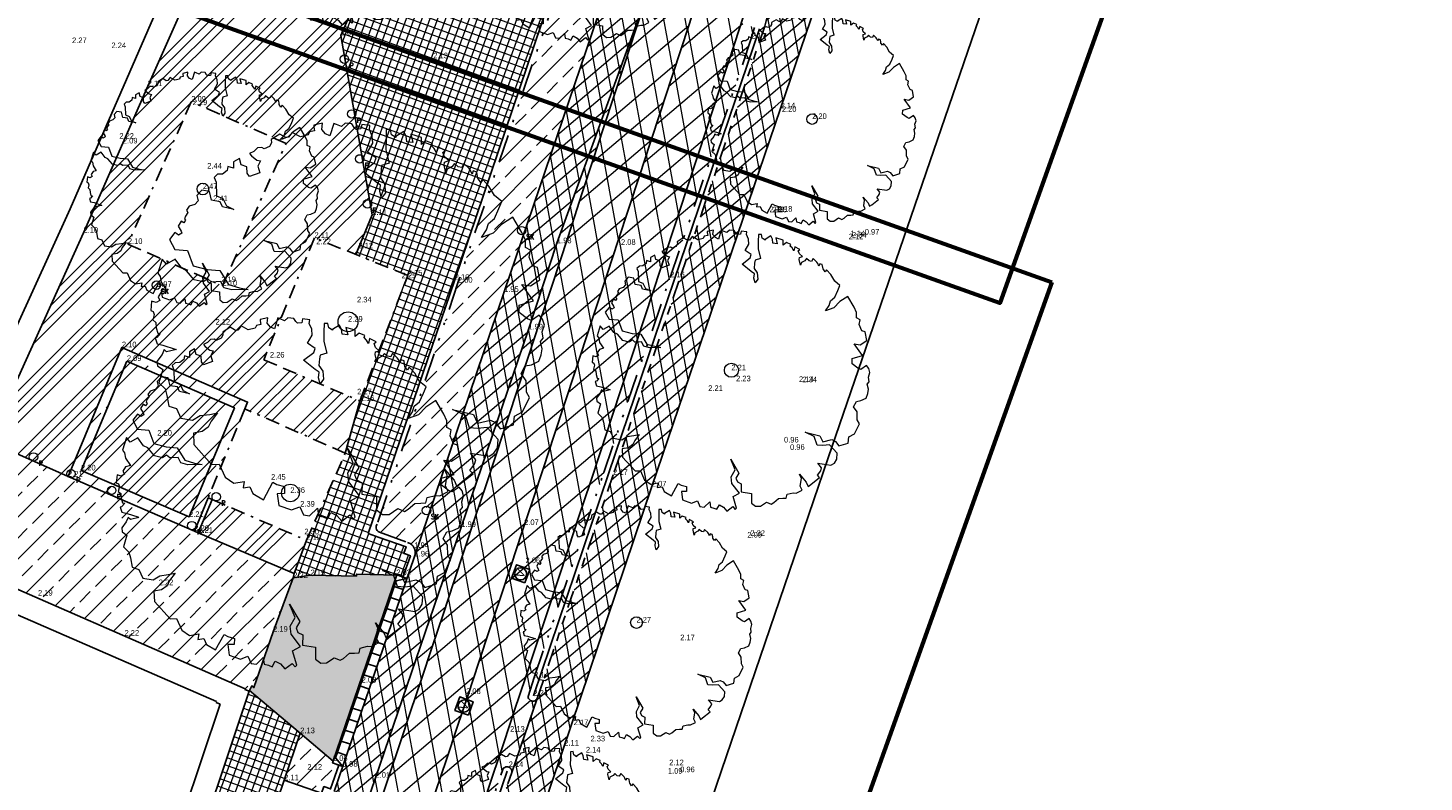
# Model space of a CAD drawing. Header units: metres. Extents: x 136326 to 137932, y 453212 to 454725.
# Tile 73 of 92: x 136716 to 136776, y 454277 to 454309. Entities that reach past the tile are written whole.
import ezdxf
from ezdxf.enums import TextEntityAlignment as Align

# ---------------------------------------------------------------- set-up
doc = ezdxf.new("R2010")
doc.units = ezdxf.units.M
for name, pattern in [('BORDER__G2', [2.1, 0.6, -0.3, 0.6, -0.3, 0, -0.3]), ('DIVIDE__G5', [3.75, 1.5, -0.75, 0, -0.75, 0, -0.75]), ('PHANTOM__G5', [5.25, 1.5, -0.75, 0.75, -0.75, 0.75, -0.75])]:
    doc.linetypes.add(name, pattern=pattern)
for name, color, linetype, lineweight in [('-DR-alg-bladkaders viewports', 7, 'Continuous', 60), ('-DR-bs-boom', 253, 'Continuous', 13), ('-DR-v-inr-wegbebakening-diamantkoppaal beton', 252, 'Continuous', 0), ('-DR-v-vh-arc-asfalt opbreken', 252, 'Continuous', 9), ('-DR-v-vh-arc-bss grijs keiformaat', 252, 'Continuous', 9), ('-DR-v-vh-arc-dubbelklinkers', 254, 'Continuous', 9), ('-DR-v-vh-arc-kinderkopjes 100x100 mm', 252, 'Continuous', 9), ('-DR-v-vh-arc-sbs df bruinrood', 252, 'Continuous', 9), ('-DR-v-vh-arc-tegels', 252, 'Continuous', 9)]:
    doc.layers.add(name, color=color, linetype=linetype, lineweight=lineweight)
doc.layers.add('-DR-alg-hulplijnen', color=210, linetype='Continuous', plot=False)
doc.layers.add('-DR-alg-hulplijnen hartlijn asfalt nieuwe fietsstraat', color=7, linetype='Continuous', true_color=0xad72b6, plot=False)
doc.layers.add('-DR-alg-hulplijnen kantverharding asfalt nieuwe fietsstraat', color=7, linetype='Continuous', true_color=0xff9429, plot=False)
for name, color, linetype in [('-DR-alg-projectgrens 1-200', 3, 'PROJECTGRENS_1-200'), ('-DR-bs-txt-hoogtemaat', 253, 'Continuous'), ('-DR-nw-vh-scheiding erfgrens en bebouwing', 3, 'Continuous'), ('-DR-nw-vh-scheiding verhardingen', 1, 'Continuous'), ('-DR-v-rio-putafdekking', 1, 'Continuous'), ('-DR-v-vh-band 18-20x25', 5, 'DIVIDE__G5'), ('-DR-v-vh-band 20x20', 5, 'BORDER__G2'), ('-DR-v-vh-band achterkant band', 1, 'Continuous'), ('-DR-v-vh-band inritband 450x150x500mm', 2, 'Continuous'), ('-DR-v-vh-band RWS', 5, 'PHANTOM__G5'), ('-DR-v-vh-kantverharding', 4, 'Continuous'), ('-DR-v-vh-kantverharding asfalt fietspad', 2, 'Continuous')]:
    doc.layers.add(name, color=color, linetype=linetype)
doc.layers.add('-DR-v-vh-arc-asfalt fietspad', color=7, linetype='Continuous', lineweight=9, true_color=0xdfbfc7)
doc.layers.add('B-ME-IE-MEUBILAIR_STRAATKOLK-S', color=1, linetype='Continuous', lineweight=0, true_color=0xff0000)
doc.styles.add('18_100', font='romans', dxfattribs={"width": 0.8, "height": 0.18})
doc.styles.add('18_200', font='romans', dxfattribs={"width": 0.8, "height": 0.36})
doc.styles.add('Drong', font='txt', dxfattribs={"height": 1.8})
doc.linetypes.add('PROJECTGRENS_1-200', pattern='A,0.32,-0.13,[133,ltypeshp.shx,S=0.13,R=0,X=-0.13,Y=0],-0.13,1.27', length=1.85)
pattern_1 = [(220.33562535, (0, 0), (0.3301045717, -0.388755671), []), (280.33562535, (0, 0), (0.5017245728, 0.0915011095), [])]
pattern_2 = [(220.33562535, (0, 0), (0.5825374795, -0.6860394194), []), (280.33562535, (0, 0), (0.885396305, 0.1614725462), [])]
pattern_3 = [(220.33563, (136419.718, 453326.2367), (0.5825375, -0.6860394), []), (280.33563, (136419.718, 453326.2367), (0.8853963, 0.16147255), [])]

# ---------------------------------------------------------------- blocks, each defined once
blk = doc.blocks.new('*U52')
for points in [[(2.75, 8.043), (2.316, 8.191), (2.154, 7.718), (2.588, 7.57)], [(2.75, 8.043), (2.282, 7.939), (2.202, 7.702)], [(2.427, 7.097), (1.992, 7.245), (1.831, 6.772), (2.265, 6.624)], [(2.04, 7.229), (1.878, 6.756)], [(2.588, 7.57), (2.154, 7.718), (1.992, 7.245), (2.427, 7.097)], [(2.202, 7.702), (2.04, 7.229)], [(2.265, 6.624), (1.831, 6.772), (1.669, 6.299), (2.103, 6.15)], [(1.878, 6.756), (1.716, 6.283)], [(2.103, 6.15), (1.669, 6.299), (1.507, 5.826), (1.941, 5.677)], [(1.716, 6.283), (1.554, 5.81)], [(1.941, 5.677), (1.507, 5.826), (1.345, 5.353), (1.779, 5.204)], [(1.554, 5.81), (1.393, 5.336)], [(1.618, 4.731), (1.184, 4.879), (1.022, 4.406), (1.456, 4.258)], [(1.231, 4.863), (1.069, 4.39)], [(1.779, 5.204), (1.345, 5.353), (1.184, 4.879), (1.618, 4.731)], [(1.393, 5.336), (1.231, 4.863)], [(1.456, 4.258), (1.022, 4.406), (0.86, 3.933), (1.294, 3.785)], [(1.069, 4.39), (0.907, 3.917)], [(1.294, 3.785), (0.86, 3.933), (0.698, 3.46), (1.132, 3.312)], [(0.907, 3.917), (0.746, 3.444)], [(0.971, 2.839), (0.537, 2.987), (0.375, 2.514), (0.809, 2.366)], [(1.132, 3.312), (0.698, 3.46), (0.537, 2.987), (0.971, 2.839)], [(0.746, 3.444), (0.584, 2.971)], [(0.809, 2.366), (0.375, 2.514), (0.213, 2.041), (0.647, 1.892)], [(0.422, 2.498), (0.26, 2.025)], [(0.584, 2.971), (0.422, 2.498)], [(0.647, 1.892), (0.213, 2.041), (0.051, 1.568), (0.485, 1.419)], [(0.26, 2.025), (0.099, 1.552)], [(0.485, 1.419), (0.051, 1.568), (-0.11, 1.095), (0.324, 0.946)], [(0.099, 1.552), (-0.063, 1.078)], [(0.162, 0.473), (-0.272, 0.622), (-0.434, 0.148), (0, 0)], [(0, 0), (-0.306, 0.369), (-0.225, 0.605)], [(0.324, 0.946), (-0.11, 1.095), (-0.272, 0.622), (0.162, 0.473)], [(-0.063, 1.078), (-0.225, 0.605)]]:
    blk.add_lwpolyline(points)
blk = doc.blocks.new('STRAATKOLK')
blk.add_ellipse((0, 0), major_axis=(-0.127, 0.127), ratio=1, start_param=3.926991, end_param=10.210176)
at = {"style": '18_100', "width": 0.8}
blk.add_text('SK', height=0.216, dxfattribs=at).set_placement((0.193, -0.375))
at = {"style": '18_200', "width": 0.8}
blk.add_attdef('HOOGTE', (0.29, 0.211), '', height=0.25, dxfattribs=at)
blk = doc.blocks.new('PAAL')
blk.add_ellipse((0, 0), major_axis=(-0.181, 0), ratio=1, start_param=3.926991, end_param=10.210176)
at = {"style": '18_200', "width": 0.8}
blk.add_text('P', height=0.218, dxfattribs=at).set_placement((0.219, -0.382))
blk.add_attdef('HOOGTE', (0.236, 0.203), '', height=0.25, dxfattribs=at)
blk = doc.blocks.new('Boom bestaand 1')
blk.add_lwpolyline([(-0.0612, 0.3923), (-0.0736, 0.4117), (-0.087, 0.4225), (-0.0926, 0.4415), (-0.1106, 0.4615), (-0.1242, 0.4751), (-0.1453, 0.464), (-0.1728, 0.4611), (-0.1945, 0.4533), (-0.1892, 0.4456), (-0.2017, 0.4432), (-0.2068, 0.4444), (-0.2172, 0.4471), (-0.2235, 0.4396), (-0.2169, 0.4339), (-0.2271, 0.4339), (-0.2331, 0.433), (-0.2499, 0.4257), (-0.2427, 0.4167), (-0.2476, 0.4092), (-0.2589, 0.4043), (-0.2544, 0.3953), (-0.2533, 0.3814), (-0.2458, 0.3746), (-0.266, 0.3788), (-0.2728, 0.3822), (-0.2717, 0.3934), (-0.2848, 0.3874), (-0.2965, 0.3882), (-0.2987, 0.3953), (-0.3145, 0.3822), (-0.3029, 0.3735), (-0.3141, 0.372), (-0.3232, 0.3686), (-0.3277, 0.3731), (-0.3404, 0.3607), (-0.3359, 0.3465), (-0.3526, 0.3537), (-0.3703, 0.3325), (-0.3491, 0.329), (-0.3569, 0.3156), (-0.371, 0.3198), (-0.3837, 0.3191), (-0.3802, 0.2951), (-0.3781, 0.2944), (-0.3887, 0.2873), (-0.4014, 0.2902), (-0.4056, 0.2803), (-0.3837, 0.2704), (-0.359, 0.2591), (-0.3251, 0.2535), (-0.3272, 0.2337), (-0.318, 0.228), (-0.3011, 0.2189), (-0.282, 0.2224), (-0.2608, 0.2153), (-0.2523, 0.2012), (-0.27, 0.204), (-0.2834, 0.2118), (-0.2947, 0.2047), (-0.3322, 0.185), (-0.3413, 0.2203), (-0.3505, 0.2287), (-0.3724, 0.2146), (-0.388, 0.2358), (-0.4042, 0.2415), (-0.4226, 0.2415), (-0.4315, 0.2467), (-0.4416, 0.2292), (-0.4325, 0.2224), (-0.436, 0.2111), (-0.4423, 0.2083), (-0.453, 0.2067), (-0.4613, 0.1921), (-0.4572, 0.18), (-0.4671, 0.1702), (-0.4727, 0.1652), (-0.4473, 0.144), (-0.4565, 0.1356), (-0.4706, 0.132), (-0.484, 0.1398), (-0.4883, 0.1172), (-0.4847, 0.1158), (-0.4748, 0.1137), (-0.477, 0.101), (-0.4713, 0.0946), (-0.4748, 0.0748), (-0.4932, 0.0607), (-0.4854, 0.0473), (-0.4875, 0.0402), (-0.5017, 0.0304), (-0.4974, 0.0049), (-0.4897, 0.0021), (-0.4832, -0.006), (-0.4832, -0.0211), (-0.4886, -0.0247), (-0.4921, -0.0353), (-0.4877, -0.0469), (-0.4868, -0.0593), (-0.4797, -0.0567), (-0.4646, -0.0487), (-0.4592, -0.0416), (-0.4495, -0.0531), (-0.4326, -0.0549), (-0.4342, -0.0824), (-0.4439, -0.0844), (-0.4591, -0.0789), (-0.4694, -0.0898), (-0.4853, -0.0874), (-0.4835, -0.1044), (-0.469, -0.1108), (-0.4787, -0.1222), (-0.4698, -0.128), (-0.4666, -0.142), (-0.4712, -0.1535), (-0.4673, -0.1649), (-0.4544, -0.1649), (-0.422, -0.1781), (-0.41, -0.1658), (-0.3893, -0.1644), (-0.3736, -0.1512), (-0.391, -0.1753), (-0.4052, -0.1753), (-0.417, -0.1934), (-0.4393, -0.1893), (-0.4502, -0.206), (-0.443, -0.2225), (-0.4293, -0.2254), (-0.424, -0.2366), (-0.4254, -0.251), (-0.4188, -0.2613), (-0.4123, -0.2603), (-0.4066, -0.2696), (-0.4013, -0.2747), (-0.3966, -0.2735), (-0.3925, -0.2806), (-0.3993, -0.2847), (-0.3905, -0.2962), (-0.3764, -0.2947), (-0.3703, -0.2952), (-0.369, -0.3047), (-0.3739, -0.3072), (-0.379, -0.3111), (-0.3686, -0.3301), (-0.3402, -0.3274), (-0.325, -0.2991), (-0.284, -0.3012), (-0.2611, -0.2728), (-0.2463, -0.245), (-0.2054, -0.239), (-0.1868, -0.2166), (-0.1743, -0.1981), (-0.1896, -0.2363), (-0.2027, -0.2526), (-0.2201, -0.2532), (-0.2283, -0.2756), (-0.2392, -0.281), (-0.237, -0.2947), (-0.2507, -0.3132), (-0.2791, -0.3219), (-0.2898, -0.3304), (-0.3173, -0.3368), (-0.3146, -0.3612), (-0.3304, -0.3661), (-0.3025, -0.3907), (-0.2927, -0.3885), (-0.278, -0.3918), (-0.2529, -0.3874), (-0.2548, -0.4016), (-0.2471, -0.4137), (-0.2373, -0.413), (-0.2359, -0.4235), (-0.244, -0.4329), (-0.2234, -0.4441), (-0.2184, -0.4397), (-0.2103, -0.44), (-0.1991, -0.4488), (-0.19, -0.4441), (-0.1778, -0.4485), (-0.164, -0.4505), (-0.1606, -0.4451), (-0.1549, -0.4573), (-0.1555, -0.4613), (-0.14, -0.4627), (-0.1312, -0.4505), (-0.1096, -0.4259), (-0.1073, -0.4238), (-0.1116, -0.4488), (-0.1194, -0.4525), (-0.1103, -0.462), (-0.0992, -0.4807), (-0.089, -0.4841), (-0.0747, -0.4752), (-0.0482, -0.4977), (-0.0278, -0.4895), (-0.0108, -0.4916), (0.0157, -0.4977), (0.0286, -0.4827), (0.0558, -0.482), (0.072, -0.457), (0.069, -0.4349), (0.0757, -0.4119), (0.0796, -0.3924), (0.0927, -0.4156), (0.1039, -0.4278), (0.1075, -0.4466), (0.1025, -0.468), (0.1299, -0.4785), (0.1933, -0.4575), (0.2001, -0.44), (0.2363, -0.4392), (0.2587, -0.4253), (0.2652, -0.3991), (0.2784, -0.4081), (0.2832, -0.3913), (0.3018, -0.3913), (0.3264, -0.3733), (0.2952, -0.3338), (0.3048, -0.3266), (0.3174, -0.3112), (0.333, -0.3182), (0.3264, -0.335), (0.3552, -0.3436), (0.3781, -0.3189), (0.3793, -0.296), (0.4017, -0.296), (0.4096, -0.2826), (0.4002, -0.2572), (0.4186, -0.2622), (0.4261, -0.2522), (0.4345, -0.2443), (0.4231, -0.2298), (0.4365, -0.2194), (0.4544, -0.2139), (0.448, -0.1886), (0.4609, -0.1841), (0.4584, -0.1786), (0.4161, -0.1731), (0.4136, -0.1478), (0.3708, -0.1582), (0.3489, -0.1512), (0.3315, -0.1289), (0.2902, -0.1279), (0.3474, -0.1209), (0.3593, -0.1378), (0.3737, -0.1384), (0.3856, -0.1284), (0.4119, -0.1403), (0.4319, -0.109), (0.4632, -0.1221), (0.4795, -0.1133), (0.4858, -0.0977), (0.4808, -0.0718), (0.4943, -0.0594), (0.4931, -0.0482), (0.4862, -0.0269), (0.4918, -0.0131), (0.4962, -0.0015), (0.4851, 0.0073), (0.4884, 0.0283), (0.494, 0.0383), (0.4918, 0.0615), (0.4763, 0.0609), (0.4531, 0.0758), (0.4365, 0.0758), (0.4719, 0.0863), (0.489, 0.0863), (0.4862, 0.0979), (0.4761, 0.1368), (0.4651, 0.1329), (0.455, 0.15), (0.4464, 0.1571), (0.4261, 0.1516), (0.4511, 0.1914), (0.4495, 0.2054), (0.4402, 0.2194), (0.4215, 0.2288), (0.3832, 0.2155), (0.3754, 0.1921), (0.3661, 0.1742), (0.3341, 0.1773), (0.3068, 0.1532), (0.3395, 0.1968), (0.3637, 0.1976), (0.3692, 0.2304), (0.3801, 0.2397), (0.3996, 0.2444), (0.4034, 0.279), (0.3842, 0.2903), (0.3824, 0.313), (0.3563, 0.3433), (0.3406, 0.3414), (0.3141, 0.3521), (0.2925, 0.3482), (0.2787, 0.3649), (0.2826, 0.3806), (0.2817, 0.4012), (0.2696, 0.4131), (0.256, 0.4212), (0.2376, 0.4248), (0.2327, 0.4339), (0.2168, 0.4384), (0.2036, 0.45), (0.1887, 0.4518), (0.1757, 0.4483), (0.1806, 0.4248), (0.1727, 0.4169), (0.1492, 0.4041), (0.1325, 0.412), (0.1367, 0.4496), (0.0873, 0.4385), (0.0991, 0.4571), (0.0942, 0.4846), (0.0638, 0.4915), (0.0559, 0.4826), (0.0314, 0.4826), (0.0166, 0.4925), (0.0058, 0.4836), (-0.0114, 0.491), (-0.0324, 0.4905), (-0.0772, 0.485), (-0.0717, 0.4517), (-0.0599, 0.4236), (-0.0612, 0.3923)])
blk.add_circle((0, 0), 0.0251)
blk = doc.blocks.new('*U146')
at = {"color": 0}
blk.add_lwpolyline([(-0.276, -0.332), (0.331, -0.276), (0.276, 0.331), (-0.332, 0.276)], close=True, dxfattribs=at)
at = {"color": 0, "ltscale": 0.5}
blk.add_circle((0, 0), 0.26, dxfattribs=at)
at = {"style": 'Drong'}
blk.add_text('V', height=0.36, dxfattribs=at).set_placement((0, 0), align=Align.MIDDLE_CENTER)

msp = doc.modelspace()

# ---------------------------------------------------------------- hatches: boundary and pattern name
at = {"layer": '-DR-v-vh-arc-asfalt fietspad', "transparency": 33554687}
h = msp.add_hatch(dxfattribs=at)
h.set_pattern_fill('AVH-ASFALT', color=256, scale=0.51, angle=90, pattern_type=2)
h.set_pattern_definition(pattern_1)
h.paths.add_polyline_path([(136795.234, 454446.627), (136793.478, 454447.191), (136793.398, 454446.942), (136790.452, 454437.726), (136787.93, 454429.602), (136784.119, 454417.634), (136780.338, 454405.709), (136775.837, 454391.431), (136773.793, 454385.186), (136773.654, 454384.73), (136773.377, 454383.827), (136773.049, 454382.793), (136772.918, 454382.326), (136769.027, 454369.951), (136766.783, 454362.764), (136765.361, 454358.444), (136764.46, 454355.764), (136763.538, 454353.091), (136762.595, 454350.426), (136761.846, 454348.358), (136761.085, 454346.294), (136760.31, 454344.235), (136756.421, 454333.902), (136755.049, 454330.133), (136754.102, 454327.564), (136752.04, 454321.65), (136750.785, 454318.021), (136750.15, 454316.091), (136749.63, 454314.614), (136747.971, 454309.76), (136747.85, 454309.306), (136746.856, 454306.352), (136748.532, 454305.788), (136751.765, 454315.298), (136753.688, 454320.853), (136754.727, 454323.902), (136756.8, 454329.822), (136758.11, 454333.386), (136759.528, 454337.09), (136761.189, 454341.572), (136763.389, 454347.563), (136765.513, 454353.58), (136767.563, 454359.624), (136768.619, 454362.837), (136769.653, 454366.057), (136770.666, 454369.283), (136774.268, 454380.756), (136774.972, 454382.974), (136777.928, 454392.335), (136782.771, 454407.587), (136786.31, 454418.642), (136789.486, 454428.897), (136791.038, 454433.589), (136791.392, 454434.668), (136791.521, 454435.052), (136791.854, 454436.065), (136792.812, 454438.968), (136793.109, 454439.971)])
h = msp.add_hatch(dxfattribs=at)
h.set_pattern_fill('AVH-ASFALT', color=256, scale=0.51, angle=90, pattern_type=2)
h.set_pattern_definition(pattern_1)
h.paths.add_polyline_path([(136734.876, 454287.873), (136737.744, 454296.327), (136738.965, 454300.016), (136742.289, 454309.165), (136743.136, 454311.546), (136741.521, 454312.096), (136741.41, 454311.771), (136741.094, 454310.847), (136741.069, 454310.774), (136741.069, 454310.774), (136740.724, 454309.772), (136736.704, 454297.935), (136732.877, 454286.614), (136729.442, 454276.568), (136727.249, 454270.075), (136724.582, 454262.302), (136723.485, 454259.033), (136724.848, 454258.563), (136725.964, 454261.8), (136731.206, 454277.146)])
h = msp.add_hatch(dxfattribs=at)
h.set_pattern_fill('AVH-ASFALT', color=256, scale=0.51, angle=90, pattern_type=2)
h.set_pattern_definition(pattern_1)
h.paths.add_polyline_path([(136739.771, 454279.981), (136743.024, 454289.608), (136748.532, 454305.788), (136746.856, 454306.352), (136744.179, 454298.397), (136741.369, 454290.109), (136738.115, 454280.541)])
h = msp.add_hatch(dxfattribs=at)
h.set_pattern_fill('AVH-ASFALT', color=256, scale=0.51, angle=90, pattern_type=2)
h.set_pattern_definition(pattern_1)
h.paths.add_polyline_path([(136739.198, 454278.285), (136739.771, 454279.981), (136738.115, 454280.541), (136737.035, 454277.381), (136736.862, 454276.884), (136736.604, 454276.146), (136732.709, 454264.746), (136729.145, 454254.281), (136728.728, 454253.074), (136730.392, 454252.501), (136731.911, 454256.912), (136735.376, 454267.107), (136737.464, 454273.207)])
at = {"layer": '-DR-v-vh-arc-asfalt opbreken'}
h = msp.add_hatch(dxfattribs=at)
h.set_pattern_fill('AVH-ASFALT_LAAG1-D', color=256, scale=30, angle=90, pattern_type=2)
h.set_pattern_definition(pattern_2)
edge = h.paths.add_edge_path()
edge.add_arc((132463.741, 455704.591), 4500.4, 341.57699, 341.958405)
edge.add_line((136742.865, 454310.784), (136742.289, 454309.165))
edge.add_line((136742.289, 454309.165), (136738.965, 454300.016))
edge.add_line((136738.965, 454300.016), (136737.744, 454296.327))
edge.add_line((136737.744, 454296.327), (136734.876, 454287.873))
edge.add_line((136734.876, 454287.873), (136733.041, 454282.509))
edge.add_line((136733.041, 454282.509), (136733.492, 454282.329))
edge = h.paths.add_edge_path()
edge.add_line((136747.409, 454309.251), (136744.868, 454310.155))
edge.add_arc((132463.741, 455704.591), 4502.5, 341.575412, 341.958686, ccw=False)
edge.add_line((136735.445, 454281.548), (136737.737, 454280.631))
edge.add_line((136737.737, 454280.631), (136737.993, 454281.441))
edge.add_line((136737.993, 454281.441), (136740.971, 454290.213))
edge.add_line((136740.971, 454290.213), (136743.809, 454298.559))
edge.add_line((136743.809, 454298.559), (136747.278, 454308.773))
edge.add_line((136747.278, 454308.773), (136747.409, 454309.251))
h = msp.add_hatch(dxfattribs=at)
h.set_pattern_fill('AVH-ASFALT_LAAG1-D', color=256, scale=30, angle=90, pattern_type=2)
h.set_pattern_definition(pattern_3)
edge = h.paths.add_edge_path()
edge.add_line((136744.868, 454310.155), (136742.891, 454310.858))
edge.add_line((136742.891, 454310.858), (136742.865, 454310.784))
edge.add_arc((132463.741, 455704.591), 4500.4, 341.57699, 341.958405, ccw=False)
edge.add_line((136733.492, 454282.329), (136735.445, 454281.548))
edge.add_arc((132463.741, 455704.591), 4502.5, 341.575412, 341.958686)
h = msp.add_hatch(dxfattribs=at)
h.set_pattern_fill('AVH-ASFALT_LAAG1-D', color=256, scale=30, angle=90, pattern_type=2)
h.set_pattern_definition(pattern_2)
edge = h.paths.add_edge_path()
edge.add_arc((132463.741, 455704.591), 4500.4, 341.228577, 341.57699)
edge.add_line((136733.492, 454282.329), (136733.041, 454282.509))
edge.add_line((136733.041, 454282.509), (136731.206, 454277.146))
edge.add_line((136731.206, 454277.146), (136725.964, 454261.8))
edge.add_line((136725.964, 454261.8), (136724.171, 454256.596))
edge.add_line((136724.171, 454256.596), (136724.764, 454256.392))
edge = h.paths.add_edge_path()
edge.add_arc((132463.741, 455704.591), 4502.5, 341.228446, 341.575412)
edge.add_line((136735.445, 454281.548), (136737.737, 454280.631))
edge.add_line((136737.737, 454280.631), (136737.741, 454280.588))
edge.add_line((136737.741, 454280.588), (136737.755, 454280.547))
edge.add_line((136737.755, 454280.547), (136737.777, 454280.51))
edge.add_line((136737.777, 454280.51), (136737.806, 454280.479))
edge.add_line((136737.806, 454280.479), (136737.841, 454280.454))
edge.add_line((136737.841, 454280.454), (136737.881, 454280.438))
edge.add_line((136737.881, 454280.438), (136737.927, 454280.43))
edge.add_line((136737.927, 454280.43), (136737.973, 454280.433))
edge.add_line((136737.973, 454280.433), (136738.017, 454280.447))
edge.add_line((136738.017, 454280.447), (136738.056, 454280.47))
edge.add_line((136738.056, 454280.47), (136738.09, 454280.502))
edge.add_line((136738.09, 454280.502), (136738.115, 454280.541))
edge.add_line((136738.115, 454280.541), (136737.041, 454277.398))
edge.add_line((136737.041, 454277.398), (136737.033, 454277.461))
edge.add_line((136737.033, 454277.461), (136737.02, 454277.499))
edge.add_line((136737.02, 454277.499), (136737, 454277.534))
edge.add_line((136737, 454277.534), (136736.974, 454277.565))
edge.add_line((136736.974, 454277.565), (136736.942, 454277.589))
edge.add_line((136736.942, 454277.589), (136736.906, 454277.607))
edge.add_line((136736.906, 454277.607), (136736.863, 454277.618))
edge.add_line((136736.863, 454277.618), (136736.819, 454277.62))
edge.add_line((136736.819, 454277.62), (136736.776, 454277.612))
edge.add_line((136736.776, 454277.612), (136736.735, 454277.595))
edge.add_line((136736.735, 454277.595), (136736.699, 454277.57))
edge.add_line((136736.699, 454277.57), (136736.669, 454277.537))
edge.add_line((136736.669, 454277.537), (136736.647, 454277.499))
edge.add_line((136736.647, 454277.499), (136732.43, 454265.14))
edge.add_line((136732.43, 454265.14), (136728.943, 454254.948))
edge.add_line((136728.943, 454254.948), (136726.749, 454255.706))
h = msp.add_hatch(dxfattribs=at)
h.set_pattern_fill('AVH-ASFALT_LAAG1-D', color=256, scale=30, angle=90, pattern_type=2)
h.set_pattern_definition(pattern_3)
edge = h.paths.add_edge_path()
edge.add_arc((132908.091, 455555.854), 4031.818, 341.197838, 341.586743)
edge.add_line((136733.492, 454282.329), (136735.445, 454281.548))
edge.add_arc((132911.195, 455554.804), 4030.641, 341.197611, 341.585194, ccw=False)
edge.add_line((136726.744, 454255.708), (136724.759, 454256.393))
at = {"layer": '-DR-v-vh-arc-bss grijs keiformaat'}
h = msp.add_hatch(dxfattribs=at)
h.set_pattern_fill('ANSI33', color=256, scale=0.2)
h.paths.add_polyline_path([(136736.704, 454297.935), (136740.724, 454309.772), (136741.069, 454310.774), (136741.029, 454310.702), (136740.98, 454310.64), (136740.922, 454310.586), (136740.855, 454310.543), (136740.781, 454310.511), (136740.703, 454310.492), (136740.623, 454310.485), (136740.543, 454310.493), (136740.465, 454310.513), (136739.316, 454310.876), (136739.278, 454310.892), (136739.237, 454310.901), (136739.196, 454310.904), (136739.154, 454310.9), (136739.114, 454310.89), (136739.064, 454310.867), (136739.02, 454310.833), (136738.984, 454310.791), (136738.958, 454310.743), (136738.943, 454310.69), (136734.732, 454298.325), (136731.28, 454287.997), (136731.255, 454287.959), (136731.239, 454287.916), (136731.232, 454287.871), (136731.235, 454287.825), (136731.251, 454287.773), (136731.28, 454287.727), (136731.319, 454287.689), (136731.372, 454287.663), (136732.576, 454287.22), (136732.683, 454287.174), (136732.756, 454287.122), (136732.812, 454287.064), (136732.866, 454286.977), (136732.882, 454286.937), (136732.894, 454286.896), (136732.903, 454286.854), (136732.908, 454286.773), (136732.9, 454286.692), (136732.877, 454286.614)])
h = msp.add_hatch(dxfattribs=at)
h.set_pattern_fill('ANSI33', color=256, scale=0.2)
h.paths.add_polyline_path([(136723.63, 454287.629), (136723.461, 454287.707), (136718.06, 454290.038), (136714.683, 454291.543), (136714.605, 454291.372), (136712.518, 454286.685), (136725.634, 454280.961), (136725.625, 454280.933), (136725.8, 454280.858), (136725.813, 454280.887), (136725.912, 454281.081), (136726.01, 454281.01), (136726.828, 454283.393), (136727.692, 454285.699), (136727.723, 454285.889)])
h = msp.add_hatch(dxfattribs=at)
h.set_pattern_fill('ANSI33', color=256, scale=0.2)
h.paths.add_polyline_path([(136727.99, 454279.053), (136727.305, 454277.044), (136728.905, 454276.485), (136729.004, 454276.771), (136729.285, 454276.672), (136729.636, 454277.693), (136729.373, 454277.783), (136729.398, 454277.857)])
at = {"layer": '-DR-v-vh-arc-dubbelklinkers'}
h = msp.add_hatch(color=256, dxfattribs=at)
h.dxf.hatch_style = 1
h.paths.add_polyline_path([(136726.01, 454281.01), (136725.912, 454281.081), (136725.813, 454280.887), (136727.99, 454279.053), (136729.398, 454277.857), (136729.534, 454278.256), (136729.696, 454278.729), (136729.858, 454279.202), (136730.02, 454279.675), (136730.182, 454280.149), (136730.343, 454280.622), (136730.505, 454281.095), (136730.667, 454281.568), (136730.829, 454282.041), (136730.99, 454282.514), (136731.152, 454282.987), (136731.314, 454283.46), (136731.476, 454283.933), (136731.637, 454284.407), (136731.799, 454284.88), (136731.961, 454285.353), (136732.119, 454285.814), (136730.403, 454285.867), (136730.389, 454285.776), (136728.43, 454285.812), (136727.692, 454285.699), (136726.828, 454283.393)])
at = {"layer": '-DR-v-vh-arc-kinderkopjes 100x100 mm'}
h = msp.add_hatch(dxfattribs=at)
h.set_pattern_fill('ANSI33', color=256, scale=0.2)
h.paths.add_polyline_path([(136718.06, 454290.038), (136723.461, 454287.707), (136724.052, 454289.124), (136725.617, 454292.935), (136725.739, 454293.226), (136720.362, 454295.563)])
h.paths.add_polyline_path([(136720.576, 454294.977), (136725.174, 454292.978), (136723.235, 454288.308), (136718.615, 454290.295)], flags=16)
at = {"layer": '-DR-v-vh-arc-sbs df bruinrood'}
h = msp.add_hatch(dxfattribs=at)
h.set_pattern_fill('ANSI34', color=256, scale=0.1)
h.paths.add_polyline_path([(136727.381, 454304.29), (136724.669, 454298.2), (136720.618, 454299.985), (136723.33, 454306.075)], flags=16)
h.paths.add_polyline_path([(136728.598, 454300.25), (136732.585, 454298.637), (136730.541, 454293.269), (136726.43, 454295.033)], flags=16)
h.paths.add_polyline_path([(136729.917, 454291.033), (136730.541, 454293.269), (136732.585, 454298.637), (136730.369, 454299.534), (136731.07, 454301.228), (136729.723, 454308.906), (136731.796, 454313.657), (136734.788, 454312.713), (136730.808, 454314.401), (136730.539, 454313.766), (136727.033, 454315.341), (136728.138, 454317.854), (136726.702, 454318.486), (136723.357, 454310.993), (136721.468, 454306.741), (136718.722, 454300.466), (136714.683, 454291.543), (136718.06, 454290.038), (136720.362, 454295.563), (136725.739, 454293.226), (136725.617, 454292.935)])
h = msp.add_hatch(dxfattribs=at)
h.set_pattern_fill('ANSI34', color=256, scale=0.1)
h.paths.add_polyline_path([(136718.615, 454290.295), (136723.235, 454288.308), (136725.174, 454292.978), (136720.576, 454294.977)])
h = msp.add_hatch(dxfattribs=at)
h.set_pattern_fill('ANSI34', color=256, scale=0.1)
h.paths.add_polyline_path([(136724.226, 454289.049), (136723.63, 454287.629), (136727.723, 454285.889), (136728.252, 454287.312)])
at = {"layer": '-DR-v-vh-arc-tegels'}
h = msp.add_hatch(dxfattribs=at)
h.set_pattern_fill('ANSI37', color=256, scale=0.1, angle=295.01)
h.paths.add_polyline_path([(136731.07, 454301.228), (136730.369, 454299.534), (136732.585, 454298.637), (136730.541, 454293.269), (136729.917, 454291.033), (136728.252, 454287.312), (136727.723, 454285.889), (136727.692, 454285.699), (136728.43, 454285.812), (136730.389, 454285.776), (136730.403, 454285.867), (136732.119, 454285.814), (136732.123, 454285.826), (136732.382, 454285.737), (136732.703, 454286.65), (136732.417, 454286.752), (136732.515, 454287.034), (136731.37, 454287.432), (136730.898, 454287.605), (136734.597, 454298.452), (136738.917, 454311.235), (136734.788, 454312.713), (136731.796, 454313.657), (136729.723, 454308.906)])
h = msp.add_hatch(dxfattribs=at)
h.set_pattern_fill('ANSI37', color=256, scale=0.1, angle=295.01)
h.paths.add_polyline_path([(136714.639, 454259.669), (136714.704, 454259.634), (136720.975, 454258.452), (136727.99, 454279.053), (136725.813, 454280.887), (136725.8, 454280.858), (136720.182, 454264.026), (136720.275, 454263.948), (136718.481, 454263.153), (136718.433, 454263.239), (136716.578, 454264.058)])

# ---------------------------------------------------------------- linework, layer by layer
at = {"layer": '-DR-alg-bladkaders viewports'}
for points in [[(136823.357, 454480.592), (136757.911, 454297.452), (136709.237, 454314.846), (136774.682, 454497.986)], [(136760.122, 454298.351), (136694.677, 454115.211), (136646.002, 454132.605), (136711.448, 454315.745)]]:
    msp.add_lwpolyline(points, close=True, dxfattribs=at)
at = {"layer": '-DR-alg-hulplijnen', "flags": 128}
msp.add_lwpolyline([(136729.373, 454277.783), (136732.123, 454285.826)], dxfattribs=at)
at = {"layer": '-DR-alg-hulplijnen hartlijn asfalt nieuwe fietsstraat'}
msp.add_lwpolyline([(136781.314, 454424.963), (136757.272, 454348.827, -0.010389), (136697.245, 454171.637), (136619.145, 453955.95), (136588.279, 453870.709), (136579.713, 453847.052, 0.004102), (136571.537, 453823.883, -0.004267), (136562.996, 453799.701), (136431.623, 453437.641, 0.002152), (136391.004, 453324.177), (136379.088, 453290.434), (136365.735, 453256.179), (136360.793, 453242.184)], format="xyb", dxfattribs=at)
at = {"layer": '-DR-alg-hulplijnen kantverharding asfalt nieuwe fietsstraat'}
for points in [[(136782.187, 454454.718), (136782.781, 454444.488, -0.091214), (136782.11, 454439.102), (136781.823, 454438.194), (136779.415, 454430.566), (136779.372, 454430.431, 0.080612), (136779.141, 454428.846), (136779.165, 454427.314, -0.080612), (136778.934, 454425.729), (136779.311, 454425.596), (136755.27, 454349.46, -0.010389), (136695.271, 454172.352)], [(136795.319, 454446.893, -0.11334), (136791.441, 454440.346), (136791.377, 454440.278, 0.112567), (136788.005, 454434.524), (136786.047, 454428.323, -0.080612), (136785.326, 454426.893), (136784.418, 454425.641, 0.080611), (136783.698, 454424.211), (136783.316, 454424.331), (136759.275, 454348.195, -0.010389), (136699.22, 454170.922)]]:
    msp.add_lwpolyline(points, format="xyb", dxfattribs=at)
at = {"layer": '-DR-alg-projectgrens 1-200', "flags": 128}
msp.add_lwpolyline([(136672.431, 453896.561), (136667.194, 453897.489), (136645.076, 453905.171), (136624.477, 453912.593), (136625.184, 453914.831), (136624.39, 453916.757), (136621.163, 453919.31), (136624.07, 453927.399), (136623.281, 453929.136), (136623.21, 453929.192), (136624.085, 453931.643), (136629.304, 453946.51), (136630.541, 453950.147), (136638.492, 453971.96), (136644.073, 453987.263), (136644.824, 453989.705), (136651.204, 454007.423), (136658.506, 454027.642), (136665.47, 454047.006), (136669.496, 454058.357), (136675.354, 454074.419), (136676.258, 454077.094), (136678.747, 454083.756), (136682.526, 454094.171), (136686.101, 454103.639), (136687.039, 454106.475), (136697.795, 454137.242), (136697.717, 454137.253), (136705.555, 454159.78), (136713.078, 454181.729), (136719.605, 454200.719), (136727.498, 454223.752), (136730.581, 454232.718), (136734.46, 454243.959), (136738.033, 454254.306), (136742.183, 454266.266), (136750.568, 454290.842), (136760.393, 454319.456), (136770.666, 454349.328), (136772.713, 454355.238), (136774.612, 454360.473), (136776.998, 454367), (136784.306, 454387.208), (136790.339, 454404.083), (136797.311, 454423.36), (136807.058, 454450.093), (136800.646, 454453.198), (136785.078, 454462.694), (136769.745, 454470.235), (136763.463, 454464.393), (136767.222, 454456.488), (136768.447, 454452.902), (136769.612, 454448.539), (136767.19, 454443.604), (136763.98, 454431.785), (136763.498, 454430.807), (136764.785, 454430.222), (136759.65, 454419.865), (136760.207, 454419.614), (136758.305, 454415.755), (136757.433, 454413.928), (136755.514, 454410.037), (136754.993, 454410.292), (136749.872, 454399.962), (136748.616, 454400.585), (136748.548, 454400.448), (136744.287, 454402.547), (136738.76, 454389.718), (136744.829, 454387.062), (136753.517, 454383.259), (136750.445, 454376.232), (136747.3, 454368.999), (136747.702, 454368.821), (136745.421, 454363.658), (136743.771, 454359.882), (136741.474, 454354.715), (136741.107, 454354.878), (136737.945, 454347.853), (136734.86, 454340.776), (136727.193, 454344.181), (136720.397, 454330.285), (136716.705, 454321.73), (136725.346, 454317.886), (136722.199, 454310.807), (136718.145, 454301.488), (136714.131, 454292.713), (136709.748, 454294.641), (136707.09, 454288.607), (136709.573, 454287.506), (136709.53, 454287.41), (136709.617, 454287.371), (136709.424, 454286.945), (136712.118, 454285.768), (136724.405, 454280.406), (136724.395, 454280.372), (136724.56, 454280.301), (136719.327, 454264.621), (136718.554, 454264.279), (136712.149, 454267.043), (136705.337, 454251.495), (136713.155, 454248.122), (136713.63, 454247.107), (136703.363, 454216.017), (136702.53, 454215.665), (136698.406, 454217.526), (136692.762, 454204.705), (136698.169, 454202.287), (136696.085, 454197.547), (136697.116, 454197.066), (136693.34, 454185.771), (136691.21, 454179.799), (136691.154, 454179.818), (136689.257, 454174.47), (136688.677, 454172.922), (136686.645, 454167.859), (136686.793, 454167.806), (136683.499, 454158.729), (136679.62, 454148.161), (136677.544, 454142.392), (136675.601, 454137.021), (136671.76, 454126.401), (136667.085, 454113.483), (136666.31, 454113.053), (136658.978, 454114.558), (136655.858, 454098.89), (136661.092, 454097.825), (136661.269, 454097.519), (136621.35, 453987.863), (136615.212, 453990.581), (136612.094, 453983.671), (136608.8, 453985.139), (136606.115, 453979.27), (136610.368, 453977.386), (136616.099, 453974.911), (136616.418, 453974.217), (136608.394, 453952.136), (136599.91, 453929.479), (136596.333, 453930.847), (136596.703, 453931.801), (136592.691, 453933.357), (136592.582, 453933.111), (136587.167, 453935.208), (136587.113, 453935.101), (136586.908, 453935.2), (136584.73, 453936.252), (136573.42, 453911.897), (136576.906, 453910.227), (136577.755, 453910.817), (136581.71, 453908.923), (136581.78, 453907.891), (136588.355, 453904.743), (136581.357, 453890.288), (136584.408, 453889.218), (136581.92, 453882.301), (136582.601, 453881.581), (136581.142, 453877.478), (136580.13, 453877.281), (136578.301, 453872.104), (136578.986, 453871.382), (136577.526, 453867.309), (136576.539, 453867.19), (136574.654, 453861.99), (136575.357, 453861.219), (136573.859, 453857.098), (136572.823, 453856.858), (136568.249, 453844.056), (136569.051, 453843.723), (136568.246, 453841.986), (136569.916, 453841.29), (136566.692, 453833.862), (136560.757, 453836.486), (136555.193, 453823.556), (136563.207, 453820.33), (136562.244, 453817.938), (136562.059, 453818.012), (136558.019, 453808.014), (136558.218, 453807.935), (136557.146, 453805.252), (136555.477, 453804.556), (136553.671, 453802.5), (136552.612, 453799.698), (136545.82, 453781.422), (136541.647, 453783.356), (136534.75, 453768.68), (136539.525, 453766.451), (136534.814, 453753.868), (136534.789, 453753.879), (136534.379, 453752.873), (136534.182, 453752.96), (136532.926, 453749.667), (136533.099, 453749.603), (136532.772, 453748.705), (136532.584, 453748.792), (136530.457, 453743.085), (136530.627, 453743.022), (136516.493, 453704.592), (136514.575, 453699.22), (136492.181, 453636.401), (136492.736, 453636.204), (136489.157, 453626.341), (136485.079, 453628.249), (136478.16, 453613.788), (136483.141, 453611.479), (136461.867, 453552.94), (136457.354, 453554.582), (136454.06, 453545.417), (136458.648, 453543.776), (136443.598, 453501.593), (136437.009, 453503.95), (136431.442, 453488.403), (136437.02, 453486.393), (136418.282, 453434.811), (136419.185, 453434.431), (136413.9, 453419.737), (136407.364, 453401.466), (136407.056, 453400.056), (136406.467, 453398.451), (136401.897, 453385.592), (136396.197, 453388.282), (136390.097, 453375.66), (136397.157, 453372.353), (136391.911, 453357.791), (136390.965, 453355.464), (136388.624, 453350.371), (136384.302, 453352.274), (136382.126, 453347.544), (136391.358, 453344.243), (136383.168, 453321.66), (136379.275, 453323.116), (136369.941, 453296.994), (136366.76, 453298.169), (136365.332, 453294.302), (136367.975, 453293.349), (136367.397, 453291.75), (136367.871, 453291.227), (136363.518, 453279.255), (136362.091, 453275.277), (136356.432, 453259.57), (136355.262, 453256.31), (136348.508, 453237.967), (136370.649, 453230.069), (136374.328, 453240.694), (136372.767, 453241.803), (136382.163, 453267.942), (136384.551, 453274.649), (136388.98, 453286.656), (136392.893, 453297.449), (136398.36, 453312.66), (136406.212, 453334.431), (136411.924, 453350.355), (136415.827, 453361.341), (136419.474, 453371.398), (136422.516, 453379.917), (136425.014, 453387.05), (136430.128, 453401.329), (136433.008, 453409.364), (136437.5, 453421.973), (136444.424, 453441.303), (136447.898, 453451.043), (136454.668, 453469.854), (136458.254, 453479.666), (136467.647, 453501.921), (136478.422, 453531.465), (136485.603, 453551.259), (136497.269, 453583.741), (136504.565, 453604), (136511.581, 453623.496), (136513.58, 453629.053), (136518.673, 453642.888), (136519.015, 453643.404), (136522.68, 453653.62), (136522.664, 453653.957), (136523.62, 453656.594), (136528.73, 453670.926), (136534.757, 453688.003), (136543.62, 453712.768), (136551.352, 453734.38), (136563.425, 453767.68), (136566.609, 453776.654), (136569.182, 453777.966), (136577.487, 453774.867), (136583.873, 453792.703), (136575.924, 453795.622), (136575.205, 453797.155), (136576.997, 453801.811), (136581.956, 453815.424), (136586.269, 453827.274), (136591.149, 453840.672), (136596.411, 453855.14), (136603.758, 453874.947), (136606.204, 453881.939), (136608.18, 453887.612), (136608.471, 453887.616), (136610.071, 453888.673), (136612.877, 453896.334), (136616.917, 453896.194), (136618.846, 453897.187), (136619.756, 453899.432), (136644.445, 453890.648), (136649.466, 453889.41), (136663.041, 453887.011), (136671.45, 453886.364), (136675.948, 453886.023), (136676.722, 453896.236)], close=True, dxfattribs=at)
at = {"layer": '-DR-nw-vh-scheiding erfgrens en bebouwing', "flags": 128}
msp.add_lwpolyline([(136720.182, 454264.026), (136725.8, 454280.858), (136725.625, 454280.933), (136725.634, 454280.961), (136712.518, 454286.685), (136714.605, 454291.372), (136718.722, 454300.466), (136721.468, 454306.741), (136723.357, 454310.993), (136726.702, 454318.486), (136718.015, 454322.242), (136721.306, 454329.867), (136727.668, 454342.876), (136735.404, 454339.457), (136738.917, 454347.442), (136741.571, 454353.512), (136742.123, 454353.256), (136742.36, 454353.85), (136742.21, 454353.91), (136744.272, 454358.558), (136746.901, 454357.424), (136749.357, 454362.983)], dxfattribs=at)
at = {"layer": '-DR-nw-vh-scheiding verhardingen'}
for points in [[(136734.788, 454312.713), (136731.796, 454313.657), (136729.723, 454308.906), (136731.07, 454301.228), (136730.369, 454299.534)], [(136718.06, 454290.038), (136720.362, 454295.563), (136725.739, 454293.226), (136725.617, 454292.935)], [(136729.917, 454291.033), (136730.541, 454293.269)], [(136714.683, 454291.543), (136718.06, 454290.038), (136723.461, 454287.707)], [(136724.052, 454289.124), (136723.461, 454287.707), (136723.63, 454287.629), (136724.226, 454289.049)], [(136728.252, 454287.312), (136727.723, 454285.889)]]:
    msp.add_lwpolyline(points, dxfattribs=at)
msp.add_lwpolyline([(136720.576, 454294.977), (136725.174, 454292.978), (136723.235, 454288.308), (136718.615, 454290.295)], close=True, dxfattribs=at)
at = {"layer": '-DR-v-vh-band 18-20x25', "ltscale": 0.8}
for points in [[(136738.943, 454310.69), (136734.732, 454298.325), (136731.28, 454287.997), (136731.255, 454287.959), (136731.239, 454287.916), (136731.232, 454287.871), (136731.235, 454287.825), (136731.251, 454287.773), (136731.28, 454287.727), (136731.319, 454287.689), (136731.372, 454287.663), (136732.576, 454287.22), (136732.683, 454287.174), (136732.756, 454287.122), (136732.812, 454287.064), (136732.866, 454286.977), (136732.882, 454286.937), (136732.894, 454286.896), (136732.903, 454286.854), (136732.908, 454286.773), (136732.9, 454286.692), (136732.877, 454286.614)], [(136738.384, 454281.33), (136738.115, 454280.541), (136738.09, 454280.502), (136738.056, 454280.47), (136738.017, 454280.447), (136737.973, 454280.433), (136737.927, 454280.43), (136737.881, 454280.438), (136737.841, 454280.454), (136737.806, 454280.479), (136737.777, 454280.51), (136737.755, 454280.547), (136737.741, 454280.588), (136737.737, 454280.631), (136737.993, 454281.441), (136740.971, 454290.213), (136743.809, 454298.559), (136747.278, 454308.773), (136747.409, 454309.251)], [(136732.43, 454265.14), (136736.647, 454277.499), (136736.669, 454277.537), (136736.699, 454277.57), (136736.735, 454277.595), (136736.776, 454277.612), (136736.819, 454277.62), (136736.863, 454277.618), (136736.906, 454277.607), (136736.942, 454277.589), (136736.974, 454277.565), (136737, 454277.534), (136737.02, 454277.499), (136737.033, 454277.461), (136737.038, 454277.421), (136737.035, 454277.381), (136736.862, 454276.884)]]:
    msp.add_lwpolyline(points, dxfattribs=at)
at = {"layer": '-DR-v-vh-band 20x20'}
for points in [[(136724.669, 454298.2), (136727.381, 454304.29), (136723.33, 454306.075), (136720.618, 454299.985)], [(136726.43, 454295.033), (136730.541, 454293.269), (136732.585, 454298.637), (136728.598, 454300.25)], [(136729.917, 454291.033), (136725.617, 454292.935), (136724.052, 454289.124), (136724.226, 454289.049), (136728.252, 454287.312)]]:
    msp.add_lwpolyline(points, close=True, dxfattribs=at)
at = {"layer": '-DR-v-vh-band achterkant band'}
for points in [[(136742.209, 454315.964), (136742.279, 454315.951), (136742.237, 454315.722), (136741.962, 454314.417), (136741.626, 454313.127), (136741.23, 454311.853), (136740.905, 454310.89), (136740.628, 454310.971), (136740.542, 454310.683), (136738.917, 454311.235), (136734.597, 454298.452), (136730.898, 454287.605), (136731.37, 454287.432), (136732.515, 454287.034), (136732.417, 454286.752), (136732.703, 454286.65), (136732.382, 454285.737)], [(136747.622, 454309.187), (136743.984, 454298.444), (136741.168, 454290.16), (136737.959, 454280.658)], [(136723.63, 454287.629), (136727.723, 454285.889), (136727.692, 454285.699), (136728.43, 454285.812), (136730.389, 454285.776), (136730.403, 454285.867), (136732.119, 454285.814)], [(136727.692, 454285.699), (136726.828, 454283.393), (136726.01, 454281.01), (136725.912, 454281.081), (136725.813, 454280.887), (136727.99, 454279.053)], [(136725.8, 454280.858), (136725.813, 454280.887)], [(136729.398, 454277.857), (136727.99, 454279.053), (136727.305, 454277.044)], [(136729.552, 454277.723), (136729.636, 454277.693), (136729.284, 454276.67), (136729.283, 454276.673), (136729.004, 454276.771), (136728.905, 454276.485), (136727.305, 454277.044), (136724.705, 454269.393), (136721.502, 454260.01), (136723.11, 454259.475), (136723.007, 454259.191), (136723.308, 454259.093), (136722.993, 454258.141), (136722.695, 454258.226), (136721.193, 454253.77), (136719.759, 454249.677), (136718.277, 454250.654)], [(136728.543, 454253.115), (136732.638, 454265.108), (136736.843, 454277.43)]]:
    msp.add_lwpolyline(points, dxfattribs=at)
at = {"layer": '-DR-v-vh-band RWS', "ltscale": 0.5}
msp.add_lwpolyline([(136772.875, 454382.848), (136773.049, 454382.793), (136772.918, 454382.326), (136769.027, 454369.951), (136766.783, 454362.764), (136765.361, 454358.444), (136764.46, 454355.764), (136763.538, 454353.091), (136762.595, 454350.426), (136761.846, 454348.358), (136761.085, 454346.294), (136760.31, 454344.235), (136756.421, 454333.902), (136755.049, 454330.133), (136754.102, 454327.564), (136752.04, 454321.65), (136750.785, 454318.021), (136750.15, 454316.091), (136749.63, 454314.614), (136747.971, 454309.76), (136747.85, 454309.306), (136744.179, 454298.397), (136741.369, 454290.109), (136738.429, 454281.461)], dxfattribs=at)
at = {"layer": '-DR-v-vh-kantverharding'}
for points in [[(136732.877, 454286.614), (136736.704, 454297.935), (136740.724, 454309.772), (136741.069, 454310.774), (136741.069, 454310.774)], [(136729.442, 454276.568), (136732.877, 454286.614)]]:
    msp.add_lwpolyline(points, dxfattribs=at)
at = {"layer": '-DR-v-vh-kantverharding asfalt fietspad'}
for points in [[(136767.563, 454359.624), (136765.513, 454353.58), (136763.389, 454347.563), (136761.189, 454341.572), (136759.528, 454337.09), (136758.11, 454333.386), (136756.8, 454329.822), (136754.727, 454323.902), (136753.688, 454320.853), (136751.765, 454315.298), (136748.532, 454305.788), (136743.024, 454289.608), (136739.198, 454278.285), (136737.464, 454273.207), (136735.376, 454267.107), (136731.911, 454256.912), (136729.981, 454251.308), (136725.911, 454239.533), (136724.626, 454235.707), (136723.014, 454230.971), (136718.092, 454216.454), (136715.51, 454209.045), (136713.807, 454204.106), (136708.775, 454189.829)], [(136743.136, 454311.546), (136742.289, 454309.165), (136738.965, 454300.016), (136737.744, 454296.327), (136734.876, 454287.873), (136731.206, 454277.146), (136725.964, 454261.8), (136722.141, 454250.707), (136715.506, 454231.223), (136712.958, 454223.608), (136708.446, 454210.472), (136707.149, 454206.725), (136705.402, 454201.651)], [(136737.035, 454277.381), (136738.115, 454280.541)]]:
    msp.add_lwpolyline(points, dxfattribs=at)

# ---------------------------------------------------------------- block references
at = {"layer": '-DR-bs-boom', "rotation": 293.3958673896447}
for p, xscale, yscale in [((136729.998, 454316.384), 14, 14), ((136740.133, 454314.162), 11, 11), ((136749.878, 454305.331), 9, 9), ((136723.827, 454302.34), 10, 10), ((136730.032, 454296.658), 17, 17), ((136746.425, 454294.584), 12, 12), ((136727.567, 454289.335), 15, 15), ((136742.368, 454283.791), 10, 10), ((136738.485, 454272.947), 11, 11)]:
    msp.add_blockref('Boom bestaand 1', p, dxfattribs=dict(at, xscale=xscale, yscale=yscale))
at = {"layer": '-DR-v-inr-wegbebakening-diamantkoppaal beton'}
for p in [(136729.876, 454307.894), (136730.188, 454305.549), (136730.53, 454303.627), (136730.862, 454301.701), (136716.581, 454290.876), (136718.189, 454290.157), (136719.927, 454289.447), (136724.397, 454289.173), (136723.352, 454287.938)]:
    msp.add_blockref('PAAL', p, dxfattribs=at)
at = {"layer": '-DR-v-rio-putafdekking', "rotation": 65.17122220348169}
for p in [(136737.414, 454285.873, 2.062), (136734.993, 454280.219, 2.072)]:
    msp.add_blockref('*U146', p, dxfattribs=at)
at = {"layer": '-DR-v-vh-band inritband 450x150x500mm'}
msp.add_blockref('*U52', (136729.807, 454277.635), dxfattribs=at)
at = {"layer": 'B-ME-IE-MEUBILAIR_STRAATKOLK-S'}
for p in [(136737.457, 454300.56), (136721.838, 454298.226), (136733.388, 454288.585)]:
    msp.add_blockref('STRAATKOLK', p, dxfattribs=at)

# ---------------------------------------------------------------- texts
at = {"layer": '-DR-bs-txt-hoogtemaat', "color": 253, "char_height": 0.24, "attachment_point": 7, "style": 'Drong'}
for s, insert in [('2.08', (136729.723, 454308.906, 2.081)), ('2.17', (136747.278, 454308.773, 2.171)), ('2.27', (136718.231, 454308.579, 2.269)), ('2.24', (136719.917, 454308.365, 2.237)), ('2.13', (136733.68, 454307.928, 2.133)), ('2.11', (136721.468, 454306.741, 2.107)), ('2.09', (136723.33, 454306.075, 2.092)), ('2.19', (136723.387, 454305.924, 2.19)), ('2.14', (136748.53, 454305.789, 2.138)), ('2.20', (136748.584, 454305.635, 2.201)), ('2.20', (136749.878, 454305.331, 2.2)), ('2.22', (136720.253, 454304.49, 2.222)), ('2.09', (136720.406, 454304.284, 2.091)), ('2.44', (136724.013, 454303.211, 2.443)), ('2.47', (136723.827, 454302.34, 2.471)), ('2.41', (136724.267, 454301.821, 2.413)), ('2.11', (136731.07, 454301.228, 2.111)), ('2.18', (136748.056, 454301.344, 2.179)), ('2.35', (136748.179, 454301.339, 2.351)), ('2.18', (136748.409, 454301.365, 2.175)), ('2.10', (136718.722, 454300.466, 2.097)), ('0.97', (136752.129, 454300.385, 0.972)), ('2.10', (136720.618, 454299.985, 2.103)), ('2.11', (136728.598, 454300.25, 2.108)), ('2.22', (136728.678, 454299.977, 2.215)), ('2.12', (136730.478, 454299.798, 2.123)), ('1.98', (136738.965, 454300.016, 1.981)), ('2.08', (136741.705, 454299.944, 2.076)), ('2.12', (136751.445, 454300.188, 2.123)), ('1.14', (136751.518, 454300.322, 1.135)), ('2.34', (136751.578, 454300.26, 2.34)), ('2.15', (136732.585, 454298.637, 2.149)), ('2.16', (136743.809, 454298.559, 2.155)), ('1.97', (136721.865, 454298.149, 1.971)), ('2.19', (136724.614, 454298.352, 2.189)), ('2.10', (136724.669, 454298.2, 2.097)), ('2.25', (136732.324, 454298.519, 2.254)), ('2.10', (136734.597, 454298.452, 2.097)), ('2.00', (136734.732, 454298.325, 1.998)), ('2.34', (136730.415, 454297.484, 2.335)), ('1.95', (136736.704, 454297.935, 1.948)), ('2.12', (136724.367, 454296.538, 2.116)), ('2.29', (136730.032, 454296.658, 2.287)), ('1.99', (136737.744, 454296.327, 1.992)), ('2.10', (136720.362, 454295.563, 2.1)), ('2.09', (136720.576, 454294.977, 2.094)), ('2.26', (136726.692, 454295.124, 2.264)), ('2.21', (136746.425, 454294.584, 2.207)), ('2.23', (136746.627, 454294.109, 2.228)), ('2.14', (136749.316, 454294.082, 2.144)), ('2.34', (136749.463, 454294.069, 2.339)), ('2.27', (136730.423, 454293.55, 2.274)), ('2.16', (136730.541, 454293.269, 2.164)), ('2.21', (136745.434, 454293.699, 2.207)), ('2.20', (136721.875, 454291.781, 2.195)), ('0.96', (136748.676, 454291.49, 0.959)), ('0.96', (136748.935, 454291.176, 0.96)), ('2.20', (136718.615, 454290.295, 2.201)), ('2.21', (136718.06, 454290.038, 2.206)), ('2.45', (136726.742, 454289.9, 2.452)), ('2.17', (136741.369, 454290.109, 2.17)), ('2.07', (136743.025, 454289.608, 2.074)), ('2.36', (136727.567, 454289.335, 2.359)), ('2.39', (136727.987, 454288.747, 2.385)), ('2.21', (136723.235, 454288.308, 2.212)), ('1.99', (136734.876, 454287.873, 1.986)), ('2.07', (136737.563, 454287.958, 2.069)), ('2.20', (136723.461, 454287.707, 2.201)), ('2.21', (136723.63, 454287.629, 2.211)), ('2.30', (136728.168, 454287.563, 2.295)), ('2.19', (136728.252, 454287.312, 2.19)), ('2.09', (136747.109, 454287.424, 2.088)), ('2.32', (136747.237, 454287.496, 2.319)), ('1.94', (136732.866, 454286.977, 1.941)), ('1.96', (136732.877, 454286.614, 1.955)), ('2.06', (136737.622, 454286.329, 2.062)), ('2.22', (136727.692, 454285.699, 2.219)), ('2.19', (136728.43, 454285.812, 2.193)), ('2.02', (136732.096, 454285.815, 2.017)), ('2.19', (136716.776, 454284.941, 2.185)), ('2.22', (136721.938, 454285.389, 2.219)), ('2.27', (136742.368, 454283.791, 2.27)), ('2.22', (136720.475, 454283.229, 2.219)), ('2.19', (136726.828, 454283.393, 2.194)), ('2.17', (136744.239, 454283.035, 2.165)), ('2.14', (136737.993, 454281.441, 2.135)), ('2.08', (136730.617, 454281.222, 2.08)), ('2.08', (136735.08, 454280.73, 2.082)), ('2.24', (136737.959, 454280.658, 2.23)), ('2.13', (136727.99, 454279.053, 2.129)), ('2.13', (136736.963, 454279.116, 2.128)), ('2.17', (136739.683, 454279.401, 2.17)), ('2.11', (136739.279, 454278.523, 2.106)), ('2.33', (136740.401, 454278.702, 2.334)), ('2.06', (136729.388, 454277.866, 2.055)), ('2.14', (136740.204, 454278.231, 2.143)), ('2.12', (136743.766, 454277.686, 2.115)), ('2.12', (136728.297, 454277.497, 2.118)), ('1.98', (136729.817, 454277.622, 1.976)), ('2.01', (136731.206, 454277.146, 2.007)), ('2.14', (136736.906, 454277.607, 2.144)), ('1.09', (136743.712, 454277.323, 1.089)), ('0.96', (136744.235, 454277.384, 0.963)), ('2.11', (136727.305, 454277.044, 2.111))]:
    msp.add_mtext(s, dxfattribs=dict(at, insert=insert))

doc.saveas('drawing.dxf')
